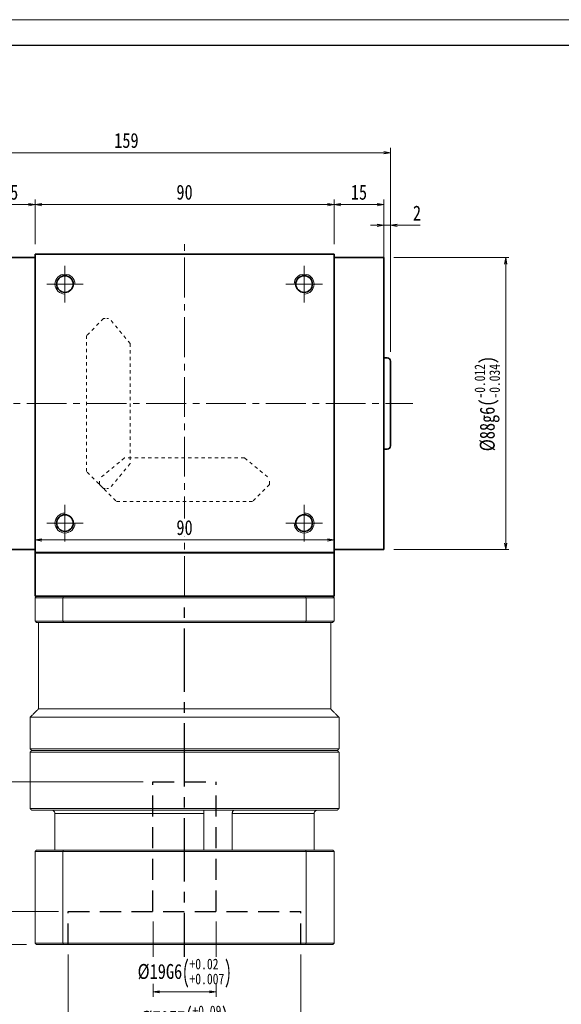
# Model space of a CAD drawing. Header units: millimetres. Extents: x -17 to 650, y 12 to 474.
# Tile 3 of 8: x 132 to 295, y 178 to 474. Entities that reach past the tile are written whole.
import ezdxf

# ---------------------------------------------------------------- set-up
doc = ezdxf.new("R2010")
doc.units = ezdxf.units.MM
for name, pattern in [('CENTER2', [28.575, 19.05, -3.175, 3.175, -3.175]), ('DASHED2', [9.525, 6.35, -3.175]), ('点画线', [18, 12, -2, 2, -2]), ('虚线', [2, 1, -1])]:
    doc.linetypes.add(name, pattern=pattern)
doc.layers.add('3中心线层', color=1, linetype='CENTER2')
doc.layers.add('4虚线层', color=6, linetype='DASHED2')
for name, color, linetype, lineweight in [('EB0', 7, 'Continuous', 35), ('中心线层', 1, '点画线', 18), ('图框_外框线', 7, 'Continuous', 18), ('尺寸线层', 3, 'Continuous', 18), ('粗实线', 7, 'Continuous', 40), ('粗实线层', 7, 'Continuous', 35)]:
    doc.layers.add(name, color=color, linetype=linetype, lineweight=lineweight)
doc.styles.add('宋体', font='SimSun.ttf', dxfattribs={"width": 0.8})
doc.dimstyles.new('A水平标注$0', dxfattribs={"dimtxt": 3.5, "dimasz": 2, "dimexe": 1.5, "dimexo": 3, "dimgap": 1.1, "dimtad": 1, "dimtoh": 1, "dimdec": 4, "dimdsep": 46, "dimtxsty": '宋体', "dimblk": 'OPEN', "dimcen": 3, "dimclrd": 3, "dimclre": 3, "dimclrt": 6, "dimadec": 0, "dimazin": 0, "dimtm": 1e-09, "dimtfac": 1, "dimtdec": 4, "dimtix": 1, "dimtmove": 0, "dimatfit": 3, "dimldrblk": 'OPEN', "dimfxl": 0, "dimlwd": 13, "dimlwe": 13, "dimarcsym": 0})
doc.dimstyles.new('D直径标注φ25', dxfattribs={"dimtxt": 3.5, "dimasz": 2, "dimexe": 1, "dimexo": 3, "dimtad": 1, "dimtoh": 1, "dimdec": 1, "dimdsep": 46, "dimtxsty": '宋体', "dimblk": 'OPEN', "dimcen": 3, "dimclrd": 3, "dimclre": 3, "dimclrt": 130, "dimadec": 0, "dimazin": 0, "dimtm": 1e-09, "dimtfac": 1, "dimtdec": 1, "dimtmove": 0, "dimatfit": 0, "dimldrblk": 'OPEN', "dimfxl": 0, "dimlwd": 13, "dimlwe": 13, "dimarcsym": 0})

# ---------------------------------------------------------------- blocks, each defined once
blk = doc.blocks.new('_Open')
at = {"color": 0, "linetype": 'ByBlock', "lineweight": -2}
for p, q in [((-1, 0.17), (0, 0)), ((-1, -0.17), (0, 0)), ((0, 0), (-1, 0))]:
    blk.add_line(p, q, dxfattribs=at)
blk = doc.blocks.new('*D8')
at = {"layer": 'Defpoints', "color": 0, "transparency": 16777216}
for p in [(226.55, 418.6), (136.55, 403.64), (226.55, 403.64)]:
    blk.add_point(p, dxfattribs=at)
at = {"layer": '尺寸线层', "color": 3, "lineweight": 13, "transparency": 16777216}
for p, q in [((136.55, 406.64), (136.55, 420.1)), ((138.55, 418.6), (224.55, 418.6)), ((226.55, 406.64), (226.55, 420.1))]:
    blk.add_line(p, q, dxfattribs=at)
at = {"layer": '尺寸线层', "color": 3, "lineweight": 13, "transparency": 16777216, "xscale": 2, "yscale": 2, "zscale": 2, "rotation": 180}
blk.add_blockref('_Open', (136.55, 418.6), dxfattribs=at)
at = {"layer": '尺寸线层', "color": 3, "lineweight": 13, "transparency": 16777216, "xscale": 2, "yscale": 2, "zscale": 2}
blk.add_blockref('_Open', (226.55, 418.6), dxfattribs=at)
at = {"layer": '尺寸线层', "color": 6, "transparency": 16777216, "insert": (181.55, 422.3), "char_height": 4.5, "attachment_point": 5, "style": '宋体', "bg_fill": 3, "box_fill_scale": 1.1, "bg_fill_color": 257, "bg_fill_transparency": 0}
blk.add_mtext('90', dxfattribs=at)
blk = doc.blocks.new('*D9')
at = {"layer": 'Defpoints', "color": 0, "transparency": 16777216}
for p in [(121.55, 418.6), (136.55, 403.64), (121.55, 402.64)]:
    blk.add_point(p, dxfattribs=at)
at = {"layer": '尺寸线层', "color": 3, "lineweight": 13, "transparency": 16777216}
for p, q in [((121.55, 405.64), (121.55, 420.1)), ((134.55, 418.6), (123.55, 418.6)), ((136.55, 406.64), (136.55, 420.1))]:
    blk.add_line(p, q, dxfattribs=at)
at = {"layer": '尺寸线层', "color": 3, "lineweight": 13, "transparency": 16777216, "xscale": 2, "yscale": 2, "zscale": 2, "rotation": 180}
blk.add_blockref('_Open', (121.55, 418.6), dxfattribs=at)
at = {"layer": '尺寸线层', "color": 3, "lineweight": 13, "transparency": 16777216, "xscale": 2, "yscale": 2, "zscale": 2}
blk.add_blockref('_Open', (136.55, 418.6), dxfattribs=at)
at = {"layer": '尺寸线层', "color": 6, "transparency": 16777216, "insert": (129.05, 422.29), "char_height": 4.5, "attachment_point": 5, "style": '宋体', "bg_fill": 3, "box_fill_scale": 1.1, "bg_fill_color": 257, "bg_fill_transparency": 0}
blk.add_mtext('15', dxfattribs=at)
blk = doc.blocks.new('*D10')
at = {"layer": 'Defpoints', "color": 0, "transparency": 16777216}
for p in [(241.55, 418.6), (226.55, 403.64), (241.55, 402.64)]:
    blk.add_point(p, dxfattribs=at)
at = {"layer": '尺寸线层', "color": 3, "lineweight": 13, "transparency": 16777216}
for p, q in [((226.55, 406.64), (226.55, 420.1)), ((228.55, 418.6), (239.55, 418.6)), ((241.55, 405.64), (241.55, 420.1))]:
    blk.add_line(p, q, dxfattribs=at)
at = {"layer": '尺寸线层', "color": 3, "lineweight": 13, "transparency": 16777216, "xscale": 2, "yscale": 2, "zscale": 2, "rotation": 180}
blk.add_blockref('_Open', (226.55, 418.6), dxfattribs=at)
at = {"layer": '尺寸线层', "color": 3, "lineweight": 13, "transparency": 16777216, "xscale": 2, "yscale": 2, "zscale": 2}
blk.add_blockref('_Open', (241.55, 418.6), dxfattribs=at)
at = {"layer": '尺寸线层', "color": 6, "transparency": 16777216, "insert": (234.05, 422.29), "char_height": 4.5, "attachment_point": 5, "style": '宋体', "bg_fill": 3, "box_fill_scale": 1.1, "bg_fill_color": 257, "bg_fill_transparency": 0}
blk.add_mtext('15', dxfattribs=at)
blk = doc.blocks.new('*D12')
at = {"layer": 'Defpoints', "color": 0, "transparency": 16777216}
for p in [(84.55, 434.2), (243.55, 371.26), (84.55, 366.64)]:
    blk.add_point(p, dxfattribs=at)
at = {"layer": '尺寸线层', "color": 3, "lineweight": 13, "transparency": 16777216}
for p, q in [((84.55, 369.64), (84.55, 435.7)), ((241.55, 434.2), (86.55, 434.2)), ((243.55, 374.26), (243.55, 435.7))]:
    blk.add_line(p, q, dxfattribs=at)
at = {"layer": '尺寸线层', "color": 3, "lineweight": 13, "transparency": 16777216, "xscale": 2, "yscale": 2, "zscale": 2, "rotation": 180}
blk.add_blockref('_Open', (84.55, 434.2), dxfattribs=at)
at = {"layer": '尺寸线层', "color": 3, "lineweight": 13, "transparency": 16777216, "xscale": 2, "yscale": 2, "zscale": 2}
blk.add_blockref('_Open', (243.55, 434.2), dxfattribs=at)
at = {"layer": '尺寸线层', "color": 6, "transparency": 16777216, "insert": (164.05, 437.89), "char_height": 4.5, "attachment_point": 5, "style": '宋体', "bg_fill": 3, "box_fill_scale": 1.1, "bg_fill_color": 257, "bg_fill_transparency": 0}
blk.add_mtext('159', dxfattribs=at)
blk = doc.blocks.new('*D14')
at = {"layer": 'Defpoints', "color": 0, "transparency": 16777216}
for p in [(241.55, 402.64), (241.55, 314.64), (278.22, 314.64)]:
    blk.add_point(p, dxfattribs=at)
at = {"layer": '尺寸线层', "color": 3, "lineweight": 13, "transparency": 16777216}
for p, q in [((244.55, 402.64), (279.22, 402.64)), ((278.22, 400.64), (278.22, 316.64)), ((244.55, 314.64), (279.22, 314.64))]:
    blk.add_line(p, q, dxfattribs=at)
at = {"layer": '尺寸线层', "color": 3, "lineweight": 13, "transparency": 16777216, "xscale": 2, "yscale": 2, "zscale": 2}
for p, rotation in [((278.22, 402.64), 90), ((278.22, 314.64), 270)]:
    blk.add_blockref('_Open', p, dxfattribs=dict(at, rotation=rotation))
at = {"layer": '尺寸线层', "color": 130, "transparency": 16777216, "insert": (272.66, 358.64), "char_height": 4.5, "attachment_point": 5, "rotation": 90, "style": '宋体', "bg_fill": 3, "box_fill_scale": 1.1, "bg_fill_color": 257, "bg_fill_transparency": 0}
blk.add_mtext('{\\A1;\\A1;%%C88g6({\\H0.707107x;\\S-0.012^ -0.034;})}', dxfattribs=at)
blk = doc.blocks.new('*D31')
at = {"layer": 'Defpoints', "color": 0, "transparency": 16777216}
for p in [(243.55, 412.38), (241.55, 394.03), (243.55, 371.39)]:
    blk.add_point(p, dxfattribs=at)
at = {"layer": '尺寸线层', "color": 3, "lineweight": 13, "transparency": 16777216}
for p, q in [((239.55, 412.38), (237.55, 412.38)), ((241.55, 397.03), (241.55, 413.88)), ((241.55, 412.38), (243.55, 412.38)), ((243.55, 374.39), (243.55, 413.88)), ((249.03, 412.38), (245.55, 412.38)), ((252.52, 412.38), (249.03, 412.38))]:
    blk.add_line(p, q, dxfattribs=at)
at = {"layer": '尺寸线层', "color": 3, "lineweight": 13, "transparency": 16777216, "xscale": 2, "yscale": 2, "zscale": 2}
blk.add_blockref('_Open', (241.55, 412.38), dxfattribs=at)
at = {"layer": '尺寸线层', "color": 3, "lineweight": 13, "transparency": 16777216, "xscale": 2, "yscale": 2, "zscale": 2, "rotation": 180}
blk.add_blockref('_Open', (243.55, 412.38), dxfattribs=at)
at = {"layer": '尺寸线层', "color": 6, "transparency": 16777216, "insert": (251.52, 416.05), "char_height": 4.5, "attachment_point": 5, "style": '宋体', "bg_fill": 3, "box_fill_scale": 1.1, "bg_fill_color": 257, "bg_fill_transparency": 0}
blk.add_mtext('2', dxfattribs=at)
blk = doc.blocks.new('*D36')
at = {"layer": 'Defpoints', "color": 0, "transparency": 16777216}
for p in [(146.56, 195.64), (216.56, 195.64), (216.56, 167.3)]:
    blk.add_point(p, dxfattribs=at)
at = {"layer": '尺寸线层', "color": 3, "lineweight": 13, "transparency": 16777216}
for p, q in [((146.56, 192.64), (146.56, 165.8)), ((216.56, 192.64), (216.56, 165.8)), ((148.56, 167.3), (214.56, 167.3))]:
    blk.add_line(p, q, dxfattribs=at)
at = {"layer": '尺寸线层', "color": 3, "lineweight": 13, "transparency": 16777216, "xscale": 2, "yscale": 2, "zscale": 2, "rotation": 180}
blk.add_blockref('_Open', (146.56, 167.3), dxfattribs=at)
at = {"layer": '尺寸线层', "color": 3, "lineweight": 13, "transparency": 16777216, "xscale": 2, "yscale": 2, "zscale": 2}
blk.add_blockref('_Open', (216.56, 167.3), dxfattribs=at)
at = {"layer": '尺寸线层', "color": 6, "transparency": 16777216, "insert": (181.56, 172.9), "char_height": 4.5, "attachment_point": 5, "style": '宋体', "bg_fill": 3, "box_fill_scale": 1.1, "bg_fill_color": 257, "bg_fill_transparency": 0}
blk.add_mtext('{\\A1;{%%c70}{}{E7\\H0.7143x;{\\H2x;\\W0.5;(}\\S+0.09^ +0.06;{\\H2x;\\W0.5;)}}}', dxfattribs=at)
blk = doc.blocks.new('*D37')
at = {"layer": 'Defpoints', "color": 0, "transparency": 16777216}
for p in [(172.06, 205.64), (191.06, 205.64)]:
    blk.add_point(p, dxfattribs=at)
at = {"layer": '尺寸线层', "color": 3, "lineweight": 13, "transparency": 16777216}
for p, q in [((172.06, 202.64), (172.06, 179.93)), ((191.06, 202.64), (191.06, 179.93)), ((174.06, 181.43), (189.06, 181.43))]:
    blk.add_line(p, q, dxfattribs=at)
at = {"layer": '尺寸线层', "color": 3, "lineweight": 13, "transparency": 16777216, "xscale": 2, "yscale": 2, "zscale": 2, "rotation": 180}
blk.add_blockref('_Open', (172.06, 181.43), dxfattribs=at)
at = {"layer": '尺寸线层', "color": 3, "lineweight": 13, "transparency": 16777216, "xscale": 2, "yscale": 2, "zscale": 2}
blk.add_blockref('_Open', (191.06, 181.43), dxfattribs=at)
at = {"layer": '尺寸线层', "color": 6, "transparency": 16777216, "insert": (181.56, 187.03), "char_height": 4.5, "attachment_point": 5, "style": '宋体', "bg_fill": 3, "box_fill_scale": 1.1, "bg_fill_color": 257, "bg_fill_transparency": 0}
blk.add_mtext('{\\A1;{%%c19}{}{G6\\H0.7143x;{\\H2x;\\W0.5;(}\\S+0.02^ +0.007;{\\H2x;\\W0.5;)}}}', dxfattribs=at)
at = {"layer": 'Defpoints', "color": 0, "transparency": 16777216}
blk.add_point((191.06, 181.43), dxfattribs=at)
blk = doc.blocks.new('*D38')
at = {"layer": 'Defpoints', "color": 0, "transparency": 16777216}
for p in [(146.56, 205.64), (123.85, 195.64), (136.95, 195.64)]:
    blk.add_point(p, dxfattribs=at)
at = {"layer": '尺寸线层', "color": 3, "lineweight": 13, "transparency": 16777216}
for p, q in [((143.56, 205.64), (122.35, 205.64)), ((123.85, 203.64), (123.85, 197.64)), ((133.95, 195.64), (122.35, 195.64))]:
    blk.add_line(p, q, dxfattribs=at)
at = {"layer": '尺寸线层', "color": 3, "lineweight": 13, "transparency": 16777216, "xscale": 2, "yscale": 2, "zscale": 2}
for p, rotation in [((123.85, 205.64), 90), ((123.85, 195.64), 270)]:
    blk.add_blockref('_Open', p, dxfattribs=dict(at, rotation=rotation))
at = {"layer": '尺寸线层', "color": 6, "transparency": 16777216, "insert": (120.15, 200.64), "char_height": 4.5, "attachment_point": 5, "rotation": 90, "style": '宋体', "bg_fill": 3, "box_fill_scale": 1.1, "bg_fill_color": 257, "bg_fill_transparency": 0}
blk.add_mtext('10', dxfattribs=at)
blk = doc.blocks.new('*D39')
at = {"layer": 'Defpoints', "color": 0, "transparency": 16777216}
for p in [(172.05, 244.64), (109.6, 195.64), (136.95, 195.64)]:
    blk.add_point(p, dxfattribs=at)
at = {"layer": '尺寸线层', "color": 3, "lineweight": 13, "transparency": 16777216}
for p, q in [((169.05, 244.64), (108.1, 244.64)), ((109.6, 242.64), (109.6, 197.64)), ((133.95, 195.64), (108.1, 195.64))]:
    blk.add_line(p, q, dxfattribs=at)
at = {"layer": '尺寸线层', "color": 3, "lineweight": 13, "transparency": 16777216, "xscale": 2, "yscale": 2, "zscale": 2}
for p, rotation in [((109.6, 244.64), 90), ((109.6, 195.64), 270)]:
    blk.add_blockref('_Open', p, dxfattribs=dict(at, rotation=rotation))
at = {"layer": '尺寸线层', "color": 6, "transparency": 16777216, "insert": (105.9, 220.14), "char_height": 4.5, "attachment_point": 5, "rotation": 90, "style": '宋体', "bg_fill": 3, "box_fill_scale": 1.1, "bg_fill_color": 257, "bg_fill_transparency": 0}
blk.add_mtext('49', dxfattribs=at)
blk = doc.blocks.new('*D40')
at = {"layer": 'Defpoints', "color": 0, "transparency": 16777216}
for p in [(226.55, 317.57), (136.55, 307.14), (226.55, 307.14)]:
    blk.add_point(p, dxfattribs=at)
at = {"layer": '尺寸线层', "color": 3, "lineweight": 13, "transparency": 16777216}
for p, q in [((136.55, 310.14), (136.55, 319.07)), ((138.55, 317.57), (224.55, 317.57)), ((226.55, 310.14), (226.55, 319.07))]:
    blk.add_line(p, q, dxfattribs=at)
at = {"layer": '尺寸线层', "color": 3, "lineweight": 13, "transparency": 16777216, "xscale": 2, "yscale": 2, "zscale": 2, "rotation": 180}
blk.add_blockref('_Open', (136.55, 317.57), dxfattribs=at)
at = {"layer": '尺寸线层', "color": 3, "lineweight": 13, "transparency": 16777216, "xscale": 2, "yscale": 2, "zscale": 2}
blk.add_blockref('_Open', (226.55, 317.57), dxfattribs=at)
at = {"layer": '尺寸线层', "color": 6, "transparency": 16777216, "insert": (181.55, 321.27), "char_height": 4.5, "attachment_point": 5, "style": '宋体', "bg_fill": 3, "box_fill_scale": 1.1, "bg_fill_color": 257, "bg_fill_transparency": 0}
blk.add_mtext('90', dxfattribs=at)

msp = doc.modelspace()

# ---------------------------------------------------------------- linework, layer by layer
at = {"color": 6, "linetype": '虚线', "lineweight": 18}
for p, q in [((157.15727, 384.24332), (152.05727, 379.14332)), ((165.18227, 376.7154), (158.97298, 384.24332)), ((165.18227, 376.7154), (165.18227, 340.57124)), ((163.48019, 342.27332), (155.95227, 336.06403)), ((199.62435, 342.27332), (163.48019, 342.27332)), ((199.62435, 342.27332), (207.15227, 336.06403)), ((165.18227, 340.57124), (158.97298, 333.04332)), ((157.15727, 333.04332), (152.05727, 338.14332)), ((155.95227, 334.24832), (155.95227, 336.06403)), ((207.15227, 334.24832), (207.15227, 336.06403)), ((155.95227, 334.24832), (161.05227, 329.14832)), ((207.15227, 334.24832), (202.05227, 329.14832))]:
    msp.add_line(p, q, dxfattribs=at)
at = {"color": 6, "linetype": '虚线', "lineweight": 18, "ltscale": 0.5}
for p, q in [((157.15727, 384.24332), (158.97298, 384.24332)), ((157.15727, 333.04332), (158.97298, 333.04332))]:
    msp.add_line(p, q, dxfattribs=at)
at = {"color": 7, "linetype": 'Continuous', "lineweight": 15}
for p, q in [((136.55227, 300.14332), (144.95992, 300.14332)), ((136.55227, 293.14332), (136.55227, 300.14332)), ((145.13799, 300.64332), (137.05227, 300.64332)), ((144.95992, 300.14332), (218.14462, 300.14332)), ((144.95992, 300.14332), (144.95992, 293.14332)), ((217.96656, 300.64332), (145.13799, 300.64332)), ((226.05227, 300.64332), (217.96656, 300.64332)), ((218.14462, 300.14332), (226.55227, 300.14332)), ((218.14462, 293.14332), (218.14462, 300.14332)), ((226.55227, 300.14332), (226.55227, 293.14332)), ((144.95992, 293.14332), (136.55227, 293.14332)), ((137.05227, 292.64332), (145.13799, 292.64332)), ((218.14462, 293.14332), (144.95992, 293.14332)), ((145.13799, 292.64332), (217.96656, 292.64332)), ((217.96656, 292.64332), (226.05227, 292.64332)), ((226.55227, 293.14332), (218.14462, 293.14332)), ((228.05227, 264.14332), (135.05227, 264.14332)), ((225.55227, 266.64332), (137.55227, 266.64332)), ((228.05227, 254.64332), (135.05227, 254.64332)), ((135.05227, 253.64332), (181.55227, 253.64332)), ((181.55227, 254.14332), (135.55227, 254.14332)), ((135.55227, 254.14332), (227.55227, 254.14332)), ((227.55227, 254.14332), (181.55227, 254.14332)), ((181.55227, 253.64332), (228.05227, 253.64332)), ((228.05227, 236.64332), (135.05227, 236.64332)), ((135.55227, 236.14332), (227.55227, 236.14332)), ((142.55151, 235.14332), (187.38071, 235.14332)), ((142.55151, 224.14332), (142.55151, 235.14332)), ((187.38071, 235.14332), (187.38071, 224.14332)), ((195.91212, 224.14332), (195.91212, 235.14332)), ((195.91212, 235.14332), (220.55304, 235.14332)), ((220.55304, 235.14332), (220.55304, 224.14332)), ((136.55227, 223.74332), (144.95992, 223.74332)), ((136.55227, 223.74332), (136.55227, 196.04332)), ((145.10231, 224.14332), (136.95227, 224.14332)), ((144.95992, 223.74332), (144.95992, 196.04332)), ((144.95992, 223.74332), (218.14462, 223.74332)), ((218.00224, 224.14332), (145.10231, 224.14332)), ((226.15227, 224.14332), (218.00224, 224.14332)), ((218.14462, 223.74332), (218.14462, 196.04332)), ((218.14462, 223.74332), (226.55227, 223.74332)), ((226.55227, 223.74332), (226.55227, 196.04332)), ((144.95992, 196.04332), (136.55227, 196.04332)), ((218.14462, 196.04332), (144.95992, 196.04332)), ((226.55227, 196.04332), (218.14462, 196.04332)), ((136.95227, 195.64332), (145.10231, 195.64332)), ((145.10231, 195.64332), (218.00224, 195.64332)), ((218.00224, 195.64332), (226.15227, 195.64332))]:
    msp.add_line(p, q, dxfattribs=at)
for points in [[(137.05227, 300.64332), (136.55227, 300.14332)], [(145.13799, 300.64332), (144.95992, 300.14332)], [(217.96656, 300.64332), (218.14462, 300.14332)], [(226.05227, 300.64332), (226.55227, 300.14332)], [(136.55227, 293.14332), (137.05227, 292.64332)], [(137.55227, 266.64332), (137.55227, 292.64332)], [(144.95992, 293.14332), (145.13799, 292.64332)], [(218.14462, 293.14332), (217.96656, 292.64332)], [(225.55227, 292.64332), (225.55227, 266.64332)], [(226.05227, 292.64332), (226.55227, 293.14332)], [(135.05227, 264.14332), (137.55227, 266.64332)], [(135.05227, 254.64332), (135.05227, 264.14332)], [(225.55227, 266.64332), (228.05227, 264.14332)], [(228.05227, 264.14332), (228.05227, 254.64332)], [(135.55227, 254.14332), (135.05227, 254.64332)], [(135.05227, 253.64332), (135.55227, 254.14332)], [(135.05227, 236.64332), (135.05227, 253.64332)], [(228.05227, 254.64332), (227.55227, 254.14332)], [(227.55227, 254.14332), (228.05227, 253.64332)], [(228.05227, 253.64332), (228.05227, 236.64332)], [(135.55227, 236.14332), (135.05227, 236.64332)], [(228.05227, 236.64332), (227.55227, 236.14332)], [(136.55227, 223.74332), (136.95227, 224.14332)], [(144.95992, 223.74332), (145.10231, 224.14332)], [(218.14462, 223.74332), (218.00224, 224.14332)], [(226.15227, 224.14332), (226.55227, 223.74332)], [(136.55227, 196.04332), (136.95227, 195.64332)], [(145.10231, 195.64332), (144.95992, 196.04332)], [(218.00224, 195.64332), (218.14462, 196.04332)], [(226.15227, 195.64332), (226.55227, 196.04332)]]:
    msp.add_open_spline(points, degree=1, dxfattribs=at)
for points, knots in [([(142.55151, 235.14332), (142.54127, 235.2534), (142.52081, 235.47354), (142.36123, 235.76844), (142.12202, 235.99636), (141.84453, 236.12411), (141.65402, 236.13774), (141.57605, 236.14332)], [0, 0, 0, 0, 0.2090346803, 0.4180270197, 0.631427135, 0.8491383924, 1, 1, 1, 1]), ([(187.35069, 236.0198), (187.35021, 236.01232), (187.34724, 235.96524), (187.35989, 235.78205), (187.37605, 235.48905), (187.37916, 235.25858), (187.38071, 235.14332)], [0, 0, 0, 0, 0.058585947, 0.369068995, 0.684466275, 1, 1, 1, 1]), ([(195.91212, 235.14332), (195.91875, 235.2534), (195.932, 235.47354), (196.03134, 235.76844), (196.16778, 235.99636), (196.30944, 236.12411), (196.39197, 236.13774), (196.42574, 236.14332)], [0, 0, 0, 0, 0.20903468, 0.41802702, 0.631427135, 0.849138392, 1, 1, 1, 1]), ([(221.5285, 236.14332), (221.5116, 236.14304), (221.38629, 236.14097), (221.15406, 236.08764), (220.8734, 235.91239), (220.6645, 235.64897), (220.56495, 235.37513), (220.55607, 235.20231), (220.55304, 235.14332)], [0, 0, 0, 0, 0.032681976, 0.242401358, 0.454080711, 0.670711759, 0.887588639, 1, 1, 1, 1])]:
    msp.add_open_spline(points, degree=3, knots=knots, dxfattribs=at)
at = {"layer": '3中心线层'}
msp.add_line((181.55577, 186.12942), (181.55227, 300.64332), dxfattribs=at)
at = {"layer": '4虚线层'}
for p, q in [((172.05472, 244.64332), (191.05472, 244.64332)), ((172.05542, 205.64332), (172.05472, 244.64332)), ((191.05542, 205.64332), (191.05472, 244.64332)), ((146.55542, 205.64332), (216.55542, 205.64332)), ((146.5556, 195.64332), (146.55542, 205.64332)), ((216.5556, 195.64332), (216.55542, 205.64332))]:
    msp.add_line(p, q, dxfattribs=at)
at = {"layer": 'EB0'}
msp.add_line((226.55227, 300.64332), (136.55227, 300.64332), dxfattribs=at)
at = {"layer": '中心线层'}
for p, q in [((181.55227, 300.64332), (181.55227, 406.64332)), ((80.03737, 358.64332), (250.24183, 358.64332)), ((145.55227, 317.14332), (145.55227, 328.14332)), ((217.55227, 328.14332), (217.55227, 317.14332)), ((151.05227, 322.64332), (140.05227, 322.64332)), ((223.05227, 322.64332), (212.05227, 322.64332))]:
    msp.add_line(p, q, dxfattribs=at)
at = {"layer": '粗实线', "lineweight": 40}
msp.add_line((226.55227, 313.64332), (136.55227, 313.64332), dxfattribs=at)
at = {"layer": '粗实线层'}
for p, q in [((136.55227, 403.64332), (226.55227, 403.64332)), ((136.55227, 313.64332), (136.55227, 403.64332)), ((226.55227, 313.64332), (226.55227, 403.64332)), ((136.55227, 402.64332), (121.55227, 402.64332)), ((226.55227, 402.64332), (241.55227, 402.64332)), ((241.55227, 402.64332), (241.55227, 314.64332)), ((136.55227, 314.64332), (121.55227, 314.64332)), ((226.55227, 314.64332), (241.55227, 314.64332)), ((136.55227, 313.64332), (136.55227, 300.64332)), ((226.55227, 300.64332), (226.55227, 313.64332)), ((136.55227, 300.64332), (226.55227, 300.64332))]:
    msp.add_line(p, q, dxfattribs=at)
at = {"layer": '粗实线层', "color": 6, "linetype": '虚线', "lineweight": 18}
for p, q in [((152.05727, 338.14332), (152.05727, 379.14332)), ((161.05227, 329.14832), (202.05227, 329.14832))]:
    msp.add_line(p, q, dxfattribs=at)
at = {"layer": '粗实线层'}
for centre in [(145.55227, 322.64332), (217.55227, 322.64332)]:
    msp.add_circle(centre, 2.5, dxfattribs=at)
at = {"layer": '粗实线层', "lineweight": 18}
for centre, start, end in [((145.55227, 322.64332), 90, 360), ((217.55227, 322.64332), 180, 90)]:
    msp.add_arc(centre, 3, start, end, dxfattribs=at)

# ---------------------------------------------------------------- next in the draw order: dimensions: what is measured, and where the dimension line sits
at = {"layer": '尺寸线层'}
dim = msp.add_linear_dim(base=(226.55227, 418.59795), p1=(136.55227, 403.64332), p2=(226.55227, 403.64332), dimstyle='A水平标注$0', override={"dimtxt": 4.5, "dimgap": 1.5, "dimdec": 1, "dimpost": '<>', "dimblk": 'Open', "dimtvp": 0.1, "dimtfill": 1, "dimtfillclr": 256}, dxfattribs=at)
dim.commit()
dim.dimension.update_dxf_attribs({"geometry": '*D8', "text_midpoint": (181.55227, 422.29767)})

# ---------------------------------------------------------------- next in the draw order: dimensions: what is measured, and where the dimension line sits
for base, p1, p2, picture, middle in [((121.55227, 418.59795), (136.55227, 403.64332), (121.55227, 402.64332), '*D9', (129.05227, 422.2851)), ((241.55227, 418.59795), (226.55227, 403.64332), (241.55227, 402.64332), '*D10', (234.05227, 422.2851))]:
    dim = msp.add_linear_dim(base=base, p1=p1, p2=p2, dimstyle='A水平标注$0', override={"dimtxt": 4.5, "dimgap": 1.5, "dimdec": 1, "dimpost": '<>', "dimblk": 'Open', "dimtvp": 0.1, "dimtfill": 1, "dimtfillclr": 256}, dxfattribs=at)
    dim.commit()
    dim.dimension.update_dxf_attribs({"geometry": picture, "text_midpoint": middle})

# ---------------------------------------------------------------- next in the draw order: dimensions: what is measured, and where the dimension line sits
dim = msp.add_linear_dim(base=(84.55227, 434.19526), p1=(243.55227, 371.26251), p2=(84.55227, 366.64332), dimstyle='A水平标注$0', override={"dimtxt": 4.5, "dimgap": 1.5, "dimdec": 1, "dimpost": '<>', "dimblk": 'Open', "dimtvp": 0.1, "dimtfill": 1, "dimtfillclr": 256}, dxfattribs=at)
dim.commit()
dim.dimension.update_dxf_attribs({"geometry": '*D12', "text_midpoint": (164.05227, 437.89498)})

# ---------------------------------------------------------------- next in the draw order: linework, layer by layer
at = {"layer": '中心线层'}
for p, q in [((145.55227, 389.14332), (145.55227, 400.14332)), ((217.55227, 400.14332), (217.55227, 389.14332)), ((140.05227, 394.64332), (151.05227, 394.64332)), ((212.05227, 394.64332), (223.05227, 394.64332))]:
    msp.add_line(p, q, dxfattribs=at)
at = {"layer": '粗实线层'}
for centre in [(145.55227, 394.64332), (217.55227, 394.64332)]:
    msp.add_circle(centre, 2.5, dxfattribs=at)
at = {"layer": '粗实线层', "lineweight": 18}
for centre, start, end in [((145.55227, 394.64332), 0, 270), ((217.55227, 394.64332), 270, 180)]:
    msp.add_arc(centre, 3, start, end, dxfattribs=at)

# ---------------------------------------------------------------- next in the draw order: dimensions: what is measured, and where the dimension line sits
at = {"layer": '尺寸线层'}
dim = msp.add_linear_dim(base=(278.2244, 314.64332), p1=(241.55227, 402.64332), p2=(241.55227, 314.64332), angle=270, text='{\\A1;\\A1;%%C88g6({\\H0.707107x;\\S-0.012^ -0.034;})}', dimstyle='D直径标注φ25', override={"dimtxt": 4.5, "dimgap": 1.5, "dimpost": 'φ<>', "dimtp": -0.012, "dimtm": 0.034, "dimtdec": 3, "dimtzin": 8}, dxfattribs=at)
dim.commit()
dim.dimension.update_dxf_attribs({"geometry": '*D14', "text_midpoint": (272.65582, 358.64332)})

# ---------------------------------------------------------------- next in the draw order: linework, layer by layer
at = {"layer": '粗实线层'}
for p, q in [((242.55227, 372.39332), (241.55227, 372.39332)), ((243.55227, 371.39332), (243.55227, 345.89332)), ((242.55227, 344.89332), (241.55227, 344.89332))]:
    msp.add_line(p, q, dxfattribs=at)
for centre, start, end in [((242.55227, 371.39332), 0, 90), ((242.55227, 345.89332), 270, 0)]:
    msp.add_arc(centre, 1, start, end, dxfattribs=at)

# ---------------------------------------------------------------- next in the draw order: dimensions: what is measured, and where the dimension line sits
at = {"layer": '尺寸线层'}
dim = msp.add_linear_dim(base=(243.55227, 412.37964), p1=(241.55227, 394.02601), p2=(243.55227, 371.39332), dimstyle='A水平标注$0', override={"dimtxt": 4.5, "dimgap": 1.5, "dimdec": 1, "dimpost": '<>', "dimblk": 'Open', "dimtvp": 0.1, "dimtfill": 1, "dimtfillclr": 256}, dxfattribs=at)
dim.commit()
dim.dimension.update_dxf_attribs({"geometry": '*D31', "text_midpoint": (251.52472, 412.37964), "dimtype": 160})

# ---------------------------------------------------------------- next in the draw order: linework, layer by layer
at = {"layer": '图框_外框线', "color": 3}
msp.add_lwpolyline([(-13.77985, 11.80236), (640.25586, 11.80236), (640.25586, 474.29903), (-13.77985, 474.29903)], close=True, dxfattribs=at)
at = {"layer": '图框_外框线', "color": 3, "lineweight": 25}
msp.add_lwpolyline([(25.15085, 19.58849), (632.46972, 19.58849), (632.46972, 466.51289), (25.15085, 466.51289)], close=True, dxfattribs=at)

# ---------------------------------------------------------------- next in the draw order: dimensions: what is measured, and where the dimension line sits
at = {"layer": '尺寸线层'}
dim = msp.add_linear_dim(base=(226.55227, 317.56873), p1=(136.55227, 307.14332), p2=(226.55227, 307.14332), dimstyle='A水平标注$0', override={"dimtxt": 4.5, "dimgap": 1.5, "dimdec": 1, "dimpost": '<>', "dimblk": 'Open', "dimtvp": 0.1, "dimtfill": 1, "dimtfillclr": 256}, dxfattribs=at)
dim.commit()
dim.dimension.update_dxf_attribs({"geometry": '*D40', "text_midpoint": (181.55227, 321.26845)})
dim = msp.add_linear_dim(base=(216.5556, 167.30192), p1=(146.5556, 195.64332), p2=(216.5556, 195.64332), text='{\\A1;{%%c<>}{}{E7\\H0.7143x;{\\H2x;\\W0.5;(}\\S+0.09^ +0.06;{\\H2x;\\W0.5;)}}}', dimstyle='A水平标注$0', override={"dimtxt": 4.5, "dimgap": 1.5, "dimdec": 1, "dimpost": '<>', "dimblk": 'Open', "dimtp": 0.09, "dimtm": -0.06, "dimtdec": 2, "dimtvp": 0.1, "dimtfill": 1, "dimtfillclr": 256, "dimtzin": 8}, dxfattribs=at)
dim.commit()
dim.dimension.update_dxf_attribs({"geometry": '*D36', "text_midpoint": (181.5556, 167.30192), "dimtype": 160})

# ---------------------------------------------------------------- next in the draw order: dimensions: what is measured, and where the dimension line sits
dim = msp.add_linear_dim(base=(123.84955, 195.64332), p1=(146.55542, 205.64332), p2=(136.95227, 195.64332), angle=90, dimstyle='A水平标注$0', override={"dimtxt": 4.5, "dimgap": 1.5, "dimdec": 1, "dimpost": '<>', "dimblk": 'Open', "dimtvp": 0.1, "dimtfill": 1, "dimtfillclr": 256}, dxfattribs=at)
dim.commit()
dim.dimension.update_dxf_attribs({"geometry": '*D38', "text_midpoint": (120.14983, 200.64332)})
dim = msp.add_linear_dim(base=(191.05542, 181.43303), p1=(172.05542, 205.64332), p2=(191.05542, 205.64332), text='{\\A1;{%%c<>}{}{G6\\H0.7143x;{\\H2x;\\W0.5;(}\\S+0.02^ +0.007;{\\H2x;\\W0.5;)}}}', dimstyle='A水平标注$0', override={"dimtxt": 4.5, "dimgap": 1.5, "dimdec": 1, "dimpost": '<>', "dimblk": 'Open', "dimtp": 0.02, "dimtm": -0.007, "dimtdec": 3, "dimtvp": 0.1, "dimtfill": 1, "dimtfillclr": 256, "dimtzin": 8}, dxfattribs=at)
dim.commit()
dim.dimension.update_dxf_attribs({"geometry": '*D37', "text_midpoint": (181.55542, 181.43303), "dimtype": 160})

# ---------------------------------------------------------------- next in the draw order: dimensions: what is measured, and where the dimension line sits
dim = msp.add_linear_dim(base=(109.60297, 195.64332), p1=(172.05472, 244.64332), p2=(136.95227, 195.64332), angle=90, dimstyle='A水平标注$0', override={"dimtxt": 4.5, "dimgap": 1.5, "dimdec": 1, "dimpost": '<>', "dimblk": 'Open', "dimtvp": 0.1, "dimtfill": 1, "dimtfillclr": 256}, dxfattribs=at)
dim.commit()
dim.dimension.update_dxf_attribs({"geometry": '*D39', "text_midpoint": (105.90324, 220.14332)})

doc.saveas('drawing.dxf')
